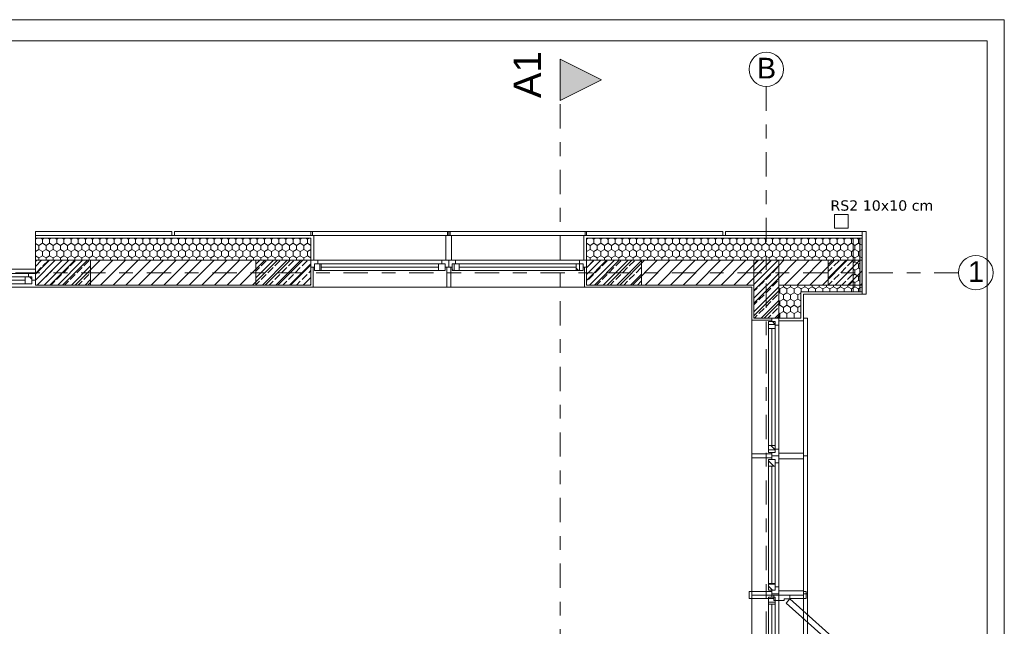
# Model space of a CAD drawing. Extents: x 5465377 to 5465550, y 5925276 to 5925338.
# Tile 24 of 182: x 5465390.04 to 5465397.19, y 5925286.26 to 5925290.67. Entities that reach past the tile are written whole.
import ezdxf

# ---------------------------------------------------------------- set-up
doc = ezdxf.new("R2010")
doc.units = 0
doc.header["$MEASUREMENT"] = 0
for name, pattern in [('DWUKROPK2_9-2_2', [5.1, 2.9, -0.6999999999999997, 0, -0.7999999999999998, 0, -0.7000000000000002]), ('Krawędzie ukryte', [0.19561111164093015, 0.1411111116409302, -0.05449999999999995]), ('Kropki i Kreski', [0.33513888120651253, 0.1763888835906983, -0.08819444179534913, 0, -0.07055555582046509])]:
    doc.linetypes.add(name, pattern=pattern)
for name, color, linetype, lineweight in [('#DEMCAD_RURA_OSL_Nr_Pióra__141', 7, 'Continuous', 0), ('0_Nr_Pióra__1', 7, 'Continuous', 13), ('0_Nr_Pióra__121', 255, 'Continuous', 0), ('0_Nr_Pióra__141', 7, 'Continuous', 0), ('0_Nr_Pióra__142', 7, 'Continuous', 18), ('0_Nr_Pióra__61', 251, 'Continuous', 20), ('____rosliny_Nr_Pióra__4', 102, 'Continuous', 20), ('_ARCH_Sciany_Nr_Pióra__141', 7, 'Continuous', 0), ('_ARCH_Sciany_Nr_Pióra__142', 7, 'Continuous', 18), ('Drzwi ArchiCAD_Nr_Pióra__141', 7, 'Continuous', 0), ('EGBD03_Nr_Pióra__141', 7, 'Continuous', 0), ('Okna ArchiCADa_Nr_Pióra__103', 31, 'Continuous', 15), ('Okna ArchiCADa_Nr_Pióra__141', 7, 'Continuous', 0), ('tabelki_Nr_pióra__7_Nr_Pióra__141', 7, 'Continuous', 0)]:
    doc.layers.add(name, color=color, linetype=linetype, lineweight=lineweight)
for name, color, linetype in [('____rosliny', 7, 'Continuous'), ('_ARCH_Sciany', 7, 'Continuous'), ('EGBD03', 7, 'Continuous')]:
    doc.layers.add(name, color=color, linetype=linetype)
doc.styles.add('GENERATED_STYLE_1', font='arial.ttf')
doc.styles.add('GENERATED_STYLE_4', font='arial.ttf')
doc.styles.add('GENERATED_STYLE_6', font='verdana.ttf')
pattern_1 = [(90.00000000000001, (5464021.330722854, 5925651.473568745), (-0.05196152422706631, 0), [0.03, -0.06]), (90.00000000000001, (5464021.304742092, 5925651.518568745), (-0.05196152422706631, 0), [0.03, -0.06]), (150.0000000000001, (5464021.330722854, 5925651.503568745), (0.02598076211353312, 0.04500000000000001), [0.03, -0.06]), (150.0000000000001, (5464021.27876133, 5925651.503568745), (0.02598076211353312, 0.04500000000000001), [0.03, -0.06]), (-149.9999999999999, (5464021.330722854, 5925651.473568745), (-0.0259807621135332, 0.04499999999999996), [0.03, -0.05999999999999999]), (-149.9999999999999, (5464021.27876133, 5925651.473568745), (-0.0259807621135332, 0.04499999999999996), [0.03, -0.05999999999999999])]
pattern_2 = [(45, (5464021.330722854, 5925651.473568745), (-0.04596193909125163, 0.04596193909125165), [])]
pattern_3 = [(90.00000000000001, (5464021.330722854, 5925651.473568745), (-0.0649999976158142, 0), []), (45.00000000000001, (5464021.330722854, 5925651.473568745), (-0.0649999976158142, 0.06499999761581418), [])]
pattern_4 = [(45, (5464021.330722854, 5925651.473568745), (-0.04949747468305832, 0.04949747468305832), []), (45, (5464021.305974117, 5925651.498317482), (-0.04949747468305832, 0.04949747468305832), [0.0525, -0.0175])]

# ---------------------------------------------------------------- blocks, each defined once
blk = doc.blocks.new('O1 rozwierane 12', base_point=(5464021.330722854, 5925651.473568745))
at = {"layer": 'Okna ArchiCADa_Nr_Pióra__103', "linetype": 'Continuous'}
h = blk.add_hatch(dxfattribs=at)
h.set_pattern_fill('cegła_szamotowa', color=256, style=0, pattern_type=2)
h.set_pattern_definition(pattern_3)
h.paths.add_polyline_path([(5464020.855722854, 5925651.398568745), (5464020.905722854, 5925651.398568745), (5464020.905722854, 5925651.448568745), (5464020.855722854, 5925651.448568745)], flags=0)
h = blk.add_hatch(dxfattribs=at)
h.set_pattern_fill('cegła_szamotowa', color=256, style=0, pattern_type=2)
h.set_pattern_definition(pattern_3)
h.paths.add_polyline_path([(5464021.805722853, 5925651.448568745), (5464021.755722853, 5925651.448568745), (5464021.755722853, 5925651.398568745), (5464021.805722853, 5925651.398568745)], flags=0)
at = {"layer": 'Okna ArchiCADa_Nr_Pióra__141', "linetype": 'Continuous'}
for p, q in [((5464020.830722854, 5925651.653568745), (5464020.830722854, 5925651.683568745)), ((5464020.830722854, 5925651.683568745), (5464021.830722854, 5925651.683568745)), ((5464020.850722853, 5925651.653568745), (5464021.810722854, 5925651.653568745)), ((5464021.830722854, 5925651.683568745), (5464021.830722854, 5925651.653568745)), ((5464020.880722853, 5925651.473568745), (5464020.830722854, 5925651.473568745)), ((5464020.830722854, 5925651.473568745), (5464020.830722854, 5925651.423568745)), ((5464020.830722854, 5925651.473568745), (5464020.830722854, 5925651.423568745)), ((5464020.855722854, 5925651.423568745), (5464020.855722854, 5925651.448568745)), ((5464020.855722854, 5925651.448568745), (5464020.880722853, 5925651.448568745)), ((5464020.905722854, 5925651.448568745), (5464020.855722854, 5925651.448568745)), ((5464020.855722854, 5925651.448568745), (5464020.855722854, 5925651.398568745)), ((5464020.880722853, 5925651.448568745), (5464020.880722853, 5925651.473568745)), ((5464021.780722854, 5925651.473568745), (5464020.880722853, 5925651.473568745)), ((5464020.905722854, 5925651.448568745), (5464021.755722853, 5925651.448568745)), ((5464020.905722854, 5925651.398568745), (5464020.905722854, 5925651.448568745)), ((5464021.805722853, 5925651.448568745), (5464021.755722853, 5925651.448568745)), ((5464021.755722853, 5925651.448568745), (5464021.755722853, 5925651.398568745)), ((5464021.830722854, 5925651.473568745), (5464021.780722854, 5925651.473568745)), ((5464021.780722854, 5925651.473568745), (5464021.780722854, 5925651.448568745)), ((5464021.780722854, 5925651.448568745), (5464021.805722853, 5925651.448568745)), ((5464021.805722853, 5925651.448568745), (5464021.805722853, 5925651.423568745)), ((5464021.805722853, 5925651.398568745), (5464021.805722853, 5925651.448568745)), ((5464021.830722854, 5925651.423568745), (5464021.830722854, 5925651.473568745)), ((5464021.830722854, 5925651.473568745), (5464021.830722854, 5925651.423568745)), ((5464020.830722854, 5925651.423568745), (5464020.855722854, 5925651.423568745)), ((5464020.855722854, 5925651.398568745), (5464020.905722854, 5925651.398568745)), ((5464020.905722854, 5925651.423568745), (5464021.755722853, 5925651.423568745)), ((5464020.905722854, 5925651.398568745), (5464021.755722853, 5925651.398568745)), ((5464020.905722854, 5925651.398568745), (5464021.755722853, 5925651.398568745)), ((5464021.755722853, 5925651.398568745), (5464021.805722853, 5925651.398568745)), ((5464021.805722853, 5925651.423568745), (5464021.830722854, 5925651.423568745)), ((5464020.845722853, 5925651.278568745), (5464021.815722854, 5925651.278568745)), ((5464020.845722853, 5925651.278568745), (5464021.815722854, 5925651.278568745))]:
    blk.add_line(p, q, dxfattribs=at)
blk = doc.blocks.new('D1 Drzwi proste 12', base_point=(5464021.330722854, 5925651.473568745))
at = {"layer": 'Drzwi ArchiCAD_Nr_Pióra__141', "linetype": 'Continuous'}
for p, q in [((5464021.174582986, 5925652.178250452), (5464021.144723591, 5925652.151634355)), ((5464021.144723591, 5925652.151634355), (5464021.772863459, 5925651.446952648)), ((5464021.802722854, 5925651.473568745), (5464021.174582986, 5925652.178250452)), ((5464020.805722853, 5925651.573568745), (5464020.805722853, 5925651.592568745)), ((5464020.805722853, 5925651.592568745), (5464020.855722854, 5925651.592568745)), ((5464020.855722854, 5925651.592568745), (5464020.855722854, 5925651.573568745)), ((5464021.805722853, 5925651.592568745), (5464021.855722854, 5925651.592568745)), ((5464021.805722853, 5925651.573568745), (5464021.805722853, 5925651.592568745)), ((5464021.855722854, 5925651.592568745), (5464021.855722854, 5925651.573568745)), ((5464020.855722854, 5925651.573568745), (5464020.805722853, 5925651.573568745)), ((5464020.830722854, 5925651.573568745), (5464020.805722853, 5925651.573568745)), ((5464020.830722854, 5925651.473568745), (5464020.830722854, 5925651.573568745)), ((5464020.830722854, 5925651.573568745), (5464020.855722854, 5925651.573568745)), ((5464020.830722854, 5925651.573568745), (5464020.830722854, 5925651.553568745)), ((5464020.830722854, 5925651.553568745), (5464020.830722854, 5925651.473568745)), ((5464020.855722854, 5925651.573568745), (5464020.855722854, 5925651.473568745)), ((5464021.805722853, 5925651.473568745), (5464021.805722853, 5925651.573568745)), ((5464021.805722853, 5925651.573568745), (5464021.830722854, 5925651.573568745)), ((5464021.855722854, 5925651.573568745), (5464021.805722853, 5925651.573568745)), ((5464021.830722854, 5925651.573568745), (5464021.830722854, 5925651.473568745)), ((5464021.830722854, 5925651.573568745), (5464021.830722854, 5925651.553568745)), ((5464021.830722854, 5925651.573568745), (5464021.855722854, 5925651.573568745)), ((5464021.830722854, 5925651.553568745), (5464021.830722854, 5925651.473568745)), ((5464020.855722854, 5925651.473568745), (5464020.830722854, 5925651.473568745)), ((5464020.858722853, 5925651.473568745), (5464020.830722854, 5925651.473568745)), ((5464020.830722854, 5925651.473568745), (5464020.830722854, 5925651.358568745)), ((5464020.830722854, 5925651.473568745), (5464020.830722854, 5925651.393568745)), ((5464020.858722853, 5925651.433568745), (5464020.858722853, 5925651.473568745)), ((5464020.870722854, 5925651.433568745), (5464020.858722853, 5925651.433568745)), ((5464020.870722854, 5925651.358568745), (5464020.870722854, 5925651.433568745)), ((5464021.772863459, 5925651.446952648), (5464021.802722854, 5925651.473568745)), ((5464021.802722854, 5925651.433568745), (5464021.790722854, 5925651.433568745)), ((5464021.790722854, 5925651.433568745), (5464021.790722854, 5925651.358568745)), ((5464021.830722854, 5925651.473568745), (5464021.802722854, 5925651.473568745)), ((5464021.802722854, 5925651.473568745), (5464021.802722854, 5925651.433568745)), ((5464021.830722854, 5925651.473568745), (5464021.805722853, 5925651.473568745)), ((5464021.830722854, 5925651.358568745), (5464021.830722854, 5925651.473568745)), ((5464021.830722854, 5925651.473568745), (5464021.830722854, 5925651.393568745)), ((5464020.830722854, 5925651.393568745), (5464020.830722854, 5925651.358568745)), ((5464021.830722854, 5925651.393568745), (5464021.830722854, 5925651.358568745)), ((5464020.830722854, 5925651.198568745), (5464020.830722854, 5925651.358568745)), ((5464020.830722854, 5925651.358568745), (5464020.855722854, 5925651.358568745)), ((5464020.830722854, 5925651.358568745), (5464020.870722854, 5925651.358568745)), ((5464020.830722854, 5925651.358568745), (5464020.830722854, 5925651.213568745)), ((5464020.855722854, 5925651.358568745), (5464020.855722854, 5925651.198568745)), ((5464021.790722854, 5925651.358568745), (5464021.830722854, 5925651.358568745)), ((5464021.805722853, 5925651.198568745), (5464021.805722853, 5925651.358568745)), ((5464021.805722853, 5925651.358568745), (5464021.830722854, 5925651.358568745)), ((5464021.830722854, 5925651.358568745), (5464021.830722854, 5925651.198568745)), ((5464021.830722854, 5925651.358568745), (5464021.830722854, 5925651.213568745)), ((5464020.805722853, 5925651.179568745), (5464020.805722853, 5925651.198568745)), ((5464020.805722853, 5925651.198568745), (5464020.855722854, 5925651.198568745)), ((5464020.830722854, 5925651.198568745), (5464020.805722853, 5925651.198568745)), ((5464020.855722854, 5925651.179568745), (5464020.805722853, 5925651.179568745)), ((5464020.830722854, 5925651.213568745), (5464020.830722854, 5925651.198568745)), ((5464020.855722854, 5925651.198568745), (5464020.830722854, 5925651.198568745)), ((5464020.855722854, 5925651.198568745), (5464020.855722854, 5925651.179568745)), ((5464021.830722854, 5925651.198568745), (5464021.805722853, 5925651.198568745)), ((5464021.805722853, 5925651.198568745), (5464021.855722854, 5925651.198568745)), ((5464021.805722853, 5925651.179568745), (5464021.805722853, 5925651.198568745)), ((5464021.855722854, 5925651.179568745), (5464021.805722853, 5925651.179568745)), ((5464021.830722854, 5925651.213568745), (5464021.830722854, 5925651.198568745)), ((5464021.830722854, 5925651.198568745), (5464021.855722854, 5925651.198568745)), ((5464021.855722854, 5925651.198568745), (5464021.855722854, 5925651.179568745))]:
    blk.add_line(p, q, dxfattribs=at)
blk.add_arc((5464021.802722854, 5925651.473568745), 0.944, 134.1417183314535, 180, dxfattribs=at)
blk = doc.blocks.new('Ściana_435', base_point=(5465395.354072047, 5925282.27533285))
at = {"layer": '_ARCH_Sciany_Nr_Pióra__141', "linetype": 'Continuous'}
h = blk.add_hatch(dxfattribs=at)
h.set_pattern_fill('Styropian2', color=256, style=0, pattern_type=2)
h.set_pattern_definition(pattern_1)
h.paths.add_polyline_path([(5465395.709072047, 5925288.92033285), (5465395.709072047, 5925289.08033285), (5465395.549072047, 5925288.92033285)], flags=0)
h = blk.add_hatch(dxfattribs=at)
h.set_pattern_fill('Styropian2', color=256, style=0, pattern_type=2)
h.set_pattern_definition(pattern_1)
h.paths.add_polyline_path([(5465395.729072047, 5925288.92033285), (5465395.729072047, 5925289.08033285), (5465395.709072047, 5925289.08033285), (5465395.709072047, 5925288.92033285)], flags=0)
h = blk.add_hatch(dxfattribs=at)
h.set_pattern_fill('cegła_zwykła', color=256, style=0, pattern_type=2)
h.set_pattern_definition(pattern_2)
h.paths.add_polyline_path([(5465395.549072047, 5925288.74033285), (5465395.549072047, 5925288.92033285), (5465395.369072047, 5925288.74033285)], flags=0)
h = blk.add_hatch(dxfattribs=at)
h.set_pattern_fill('cegła_zwykła', color=256, style=0, pattern_type=2)
h.set_pattern_definition(pattern_2)
h.paths.add_polyline_path([(5465395.709072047, 5925288.74033285), (5465395.709072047, 5925288.92033285), (5465395.549072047, 5925288.92033285), (5465395.549072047, 5925288.74033285)], flags=0)
h = blk.add_hatch(dxfattribs=at)
h.set_pattern_fill('cegła_zwykła', color=256, style=0, pattern_type=2)
h.set_pattern_definition(pattern_2)
h.paths.add_polyline_path([(5465395.729072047, 5925288.74033285), (5465395.729072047, 5925288.92033285), (5465395.709072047, 5925288.92033285), (5465395.709072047, 5925288.74033285)], flags=0)
h = blk.add_hatch(dxfattribs=at)
h.set_pattern_fill('cegła_zwykła', color=256, style=0, pattern_type=2)
h.set_pattern_definition(pattern_2)
h.paths.add_polyline_path([(5465395.549072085, 5925288.74033285), (5465395.369072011, 5925288.74033285), (5465395.369072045, 5925288.500332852), (5465395.499072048, 5925288.500332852), (5465395.549072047, 5925288.500332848)], flags=0)
h = blk.add_hatch(dxfattribs=at)
h.set_pattern_fill('Styropian2', color=256, style=0, pattern_type=2)
h.set_pattern_definition(pattern_1)
h.paths.add_polyline_path([(5465395.709072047, 5925288.69033285), (5465395.709072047, 5925288.74033285), (5465395.549072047, 5925288.74033285), (5465395.549072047, 5925288.69033285)], flags=0)
h = blk.add_hatch(dxfattribs=at)
h.set_pattern_fill('Styropian2', color=256, style=0, pattern_type=2)
h.set_pattern_definition(pattern_1)
h.paths.add_polyline_path([(5465395.729072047, 5925288.69033285), (5465395.729072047, 5925288.74033285), (5465395.709072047, 5925288.74033285), (5465395.709072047, 5925288.69033285)], flags=0)
h = blk.add_hatch(dxfattribs=at)
h.set_pattern_fill('Styropian2', color=256, style=0, pattern_type=2)
h.set_pattern_definition(pattern_1)
h.paths.add_polyline_path([(5465395.709071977, 5925288.69033285), (5465395.549072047, 5925288.69033285), (5465395.549072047, 5925288.500332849), (5465395.709072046, 5925288.500332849)], flags=0)
for p, q in [((5465395.729072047, 5925289.08033285), (5465395.709072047, 5925289.08033285)), ((5465395.354072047, 5925288.725332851), (5465395.354072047, 5925288.50033285)), ((5465395.709072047, 5925288.69033285), (5465395.729072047, 5925288.69033285)), ((5465395.709072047, 5925288.50033285), (5465395.709072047, 5925288.69033285)), ((5465395.729072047, 5925288.50033285), (5465395.729072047, 5925288.67533285)), ((5465395.354072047, 5925288.50033285), (5465395.354072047, 5925288.48533285)), ((5465395.354072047, 5925288.48533285), (5465395.499072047, 5925288.48533285)), ((5465395.499072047, 5925288.50033285), (5465395.499072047, 5925288.48533285)), ((5465395.549072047, 5925288.50033285), (5465395.499072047, 5925288.50033285)), ((5465395.549072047, 5925288.50033285), (5465395.549072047, 5925288.48033285)), ((5465395.709072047, 5925288.50033285), (5465395.549072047, 5925288.50033285)), ((5465395.729072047, 5925288.48033285), (5465395.549072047, 5925288.48033285)), ((5465395.729072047, 5925288.50033285), (5465395.729072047, 5925288.48033285)), ((5465395.354072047, 5925287.515332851), (5465395.499072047, 5925287.515332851)), ((5465395.354072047, 5925287.50033285), (5465395.354072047, 5925287.515332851)), ((5465395.499072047, 5925287.50033285), (5465395.499072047, 5925287.515332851)), ((5465395.729072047, 5925287.520332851), (5465395.549072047, 5925287.520332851)), ((5465395.549072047, 5925287.50033285), (5465395.549072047, 5925287.520332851)), ((5465395.729072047, 5925287.50033285), (5465395.729072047, 5925287.520332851)), ((5465395.354072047, 5925287.50033285), (5465395.354072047, 5925287.48533285)), ((5465395.354072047, 5925287.48533285), (5465395.499072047, 5925287.48533285)), ((5465395.499072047, 5925287.50033285), (5465395.499072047, 5925287.48533285)), ((5465395.549072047, 5925287.50033285), (5465395.549072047, 5925287.48033285)), ((5465395.729072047, 5925287.48033285), (5465395.549072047, 5925287.48033285)), ((5465395.729072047, 5925287.50033285), (5465395.729072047, 5925287.48033285)), ((5465395.354072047, 5925286.515332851), (5465395.499072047, 5925286.515332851)), ((5465395.354072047, 5925286.50033285), (5465395.354072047, 5925286.515332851)), ((5465395.499072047, 5925286.50033285), (5465395.499072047, 5925286.515332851)), ((5465395.729072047, 5925286.520332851), (5465395.549072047, 5925286.520332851)), ((5465395.549072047, 5925286.50033285), (5465395.549072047, 5925286.520332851)), ((5465395.729072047, 5925286.50033285), (5465395.729072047, 5925286.520332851)), ((5465395.354072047, 5925286.50033285), (5465395.354072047, 5925286.49033285)), ((5465395.499072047, 5925286.50033285), (5465395.499072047, 5925286.49033285)), ((5465395.549072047, 5925286.50033285), (5465395.549072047, 5925286.49033285)), ((5465395.729072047, 5925286.50033285), (5465395.729072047, 5925286.49033285))]:
    blk.add_line(p, q, dxfattribs=at)
at = {"layer": '_ARCH_Sciany_Nr_Pióra__142', "linetype": 'Continuous'}
for p, q in [((5465395.709072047, 5925288.92033285), (5465395.549072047, 5925288.92033285)), ((5465395.729072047, 5925288.92033285), (5465395.709072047, 5925288.92033285)), ((5465395.369072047, 5925288.74033285), (5465395.369072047, 5925288.50033285)), ((5465395.549072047, 5925288.74033285), (5465395.709072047, 5925288.74033285)), ((5465395.549072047, 5925288.50033285), (5465395.549072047, 5925288.74033285)), ((5465395.709072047, 5925288.74033285), (5465395.729072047, 5925288.74033285)), ((5465395.369072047, 5925288.50033285), (5465395.499072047, 5925288.50033285))]:
    blk.add_line(p, q, dxfattribs=at)
at = {"layer": 'Drzwi ArchiCAD_Nr_Pióra__141', "linetype": 'Continuous', "xscale": -1, "rotation": 270.000000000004}
blk.add_blockref('D1 Drzwi proste 12', (5465395.629072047, 5925285.99033285), dxfattribs=at)
at = {"layer": 'Okna ArchiCADa_Nr_Pióra__141', "linetype": 'Continuous', "rotation": 270.000000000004}
for p in [(5465395.549072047, 5925288.00033285), (5465395.549072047, 5925287.00033285), (5465395.549072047, 5925286.00033285)]:
    blk.add_blockref('O1 rozwierane 12', p, dxfattribs=at)
blk = doc.blocks.new('O1 rozwierane 12_5', base_point=(5464021.330722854, 5925651.473568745))
at = {"layer": 'Okna ArchiCADa_Nr_Pióra__103', "linetype": 'Continuous'}
h = blk.add_hatch(dxfattribs=at)
h.set_pattern_fill('cegła_szamotowa', color=256, style=0, pattern_type=2)
h.set_pattern_definition(pattern_3)
h.paths.add_polyline_path([(5464020.855722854, 5925651.398568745), (5464020.905722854, 5925651.398568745), (5464020.905722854, 5925651.448568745), (5464020.855722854, 5925651.448568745)], flags=0)
h = blk.add_hatch(dxfattribs=at)
h.set_pattern_fill('cegła_szamotowa', color=256, style=0, pattern_type=2)
h.set_pattern_definition(pattern_3)
h.paths.add_polyline_path([(5464021.805722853, 5925651.448568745), (5464021.755722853, 5925651.448568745), (5464021.755722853, 5925651.398568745), (5464021.805722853, 5925651.398568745)], flags=0)
at = {"layer": 'Okna ArchiCADa_Nr_Pióra__141', "linetype": 'Continuous'}
for p, q in [((5464020.830722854, 5925651.653568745), (5464020.830722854, 5925651.683568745)), ((5464020.830722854, 5925651.683568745), (5464021.830722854, 5925651.683568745)), ((5464020.850722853, 5925651.653568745), (5464021.810722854, 5925651.653568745)), ((5464021.830722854, 5925651.683568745), (5464021.830722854, 5925651.653568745)), ((5464020.880722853, 5925651.473568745), (5464020.830722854, 5925651.473568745)), ((5464020.830722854, 5925651.473568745), (5464020.830722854, 5925651.423568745)), ((5464020.830722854, 5925651.473568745), (5464020.830722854, 5925651.423568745)), ((5464020.855722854, 5925651.423568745), (5464020.855722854, 5925651.448568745)), ((5464020.855722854, 5925651.448568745), (5464020.880722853, 5925651.448568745)), ((5464020.905722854, 5925651.448568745), (5464020.855722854, 5925651.448568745)), ((5464020.855722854, 5925651.448568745), (5464020.855722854, 5925651.398568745)), ((5464020.880722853, 5925651.448568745), (5464020.880722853, 5925651.473568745)), ((5464021.780722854, 5925651.473568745), (5464020.880722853, 5925651.473568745)), ((5464020.905722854, 5925651.448568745), (5464021.755722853, 5925651.448568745)), ((5464020.905722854, 5925651.398568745), (5464020.905722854, 5925651.448568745)), ((5464021.805722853, 5925651.448568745), (5464021.755722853, 5925651.448568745)), ((5464021.755722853, 5925651.448568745), (5464021.755722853, 5925651.398568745)), ((5464021.830722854, 5925651.473568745), (5464021.780722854, 5925651.473568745)), ((5464021.780722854, 5925651.473568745), (5464021.780722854, 5925651.448568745)), ((5464021.780722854, 5925651.448568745), (5464021.805722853, 5925651.448568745)), ((5464021.805722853, 5925651.448568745), (5464021.805722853, 5925651.423568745)), ((5464021.805722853, 5925651.398568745), (5464021.805722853, 5925651.448568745)), ((5464021.830722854, 5925651.423568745), (5464021.830722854, 5925651.473568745)), ((5464021.830722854, 5925651.473568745), (5464021.830722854, 5925651.423568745)), ((5464020.830722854, 5925651.423568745), (5464020.855722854, 5925651.423568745)), ((5464020.855722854, 5925651.398568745), (5464020.905722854, 5925651.398568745)), ((5464020.905722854, 5925651.423568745), (5464021.755722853, 5925651.423568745)), ((5464020.905722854, 5925651.398568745), (5464021.755722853, 5925651.398568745)), ((5464020.905722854, 5925651.398568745), (5464021.755722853, 5925651.398568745)), ((5464021.755722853, 5925651.398568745), (5464021.805722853, 5925651.398568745)), ((5464021.805722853, 5925651.423568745), (5464021.830722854, 5925651.423568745)), ((5464020.845722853, 5925651.278568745), (5464021.815722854, 5925651.278568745)), ((5464020.845722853, 5925651.278568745), (5464021.815722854, 5925651.278568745))]:
    blk.add_line(p, q, dxfattribs=at)
blk = doc.blocks.new('Ściana_447', base_point=(5465395.354072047, 5925288.725332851))
at = {"layer": '_ARCH_Sciany_Nr_Pióra__141', "linetype": 'Continuous'}
h = blk.add_hatch(dxfattribs=at)
h.set_pattern_fill('Styropian2', color=256, style=0, pattern_type=2)
h.set_pattern_definition(pattern_1)
h.paths.add_polyline_path([(5465390.154072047, 5925288.92033285), (5465392.154072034, 5925288.92033285), (5465392.154072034, 5925289.080332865), (5465390.154072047, 5925289.080332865)], flags=0)
h = blk.add_hatch(dxfattribs=at)
h.set_pattern_fill('Styropian2', color=256, style=0, pattern_type=2)
h.set_pattern_definition(pattern_1)
h.paths.add_polyline_path([(5465394.154072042, 5925288.92033285), (5465395.549071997, 5925288.92033285), (5465395.709072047, 5925289.080332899), (5465394.154072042, 5925289.080332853)], flags=0)
h = blk.add_hatch(dxfattribs=at)
h.set_pattern_fill('cegła_zwykła', color=256, style=0, pattern_type=2)
h.set_pattern_definition(pattern_2)
h.paths.add_polyline_path([(5465390.154072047, 5925288.740332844), (5465392.154072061, 5925288.740332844), (5465392.154072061, 5925288.870332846), (5465392.154072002, 5925288.920332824), (5465390.154072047, 5925288.920332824)], flags=0)
h = blk.add_hatch(dxfattribs=at)
h.set_pattern_fill('cegła_zwykła', color=256, style=0, pattern_type=2)
h.set_pattern_definition(pattern_2)
h.paths.add_polyline_path([(5465394.154072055, 5925288.920332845), (5465394.154072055, 5925288.870332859), (5465394.154072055, 5925288.740332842), (5465395.369072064, 5925288.74033282), (5465395.549072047, 5925288.920332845)], flags=0)
for p, q in [((5465392.154072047, 5925289.100332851), (5465390.154072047, 5925289.100332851)), ((5465390.154072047, 5925289.100332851), (5465390.154072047, 5925288.82533285)), ((5465392.154072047, 5925289.08033285), (5465390.154072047, 5925289.08033285)), ((5465392.154072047, 5925289.100332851), (5465392.174072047, 5925289.100332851)), ((5465392.154072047, 5925289.08033285), (5465392.154072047, 5925288.92033285)), ((5465392.174072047, 5925289.100332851), (5465392.174072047, 5925288.92033285)), ((5465393.134072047, 5925289.100332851), (5465393.134072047, 5925288.92033285)), ((5465393.154072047, 5925289.100332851), (5465393.134072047, 5925289.100332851)), ((5465393.154072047, 5925289.100332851), (5465393.174072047, 5925289.100332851)), ((5465393.174072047, 5925289.100332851), (5465393.174072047, 5925288.92033285)), ((5465394.134072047, 5925289.100332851), (5465394.134072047, 5925288.92033285)), ((5465394.154072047, 5925289.100332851), (5465394.134072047, 5925289.100332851)), ((5465395.729072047, 5925289.100332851), (5465394.154072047, 5925289.100332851)), ((5465395.709072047, 5925289.08033285), (5465394.154072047, 5925289.08033285)), ((5465394.154072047, 5925289.08033285), (5465394.154072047, 5925288.92033285)), ((5465392.154072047, 5925288.92033285), (5465392.174072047, 5925288.92033285)), ((5465392.154072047, 5925288.92033285), (5465392.154072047, 5925288.87033285)), ((5465392.154072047, 5925288.87033285), (5465392.169072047, 5925288.87033285)), ((5465392.169072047, 5925288.725332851), (5465392.169072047, 5925288.87033285)), ((5465393.154072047, 5925288.92033285), (5465393.134072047, 5925288.92033285)), ((5465393.139072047, 5925288.725332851), (5465393.139072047, 5925288.87033285)), ((5465393.154072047, 5925288.87033285), (5465393.139072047, 5925288.87033285)), ((5465393.154072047, 5925288.92033285), (5465393.174072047, 5925288.92033285)), ((5465393.154072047, 5925288.87033285), (5465393.169072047, 5925288.87033285)), ((5465393.169072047, 5925288.725332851), (5465393.169072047, 5925288.87033285)), ((5465394.154072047, 5925288.92033285), (5465394.134072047, 5925288.92033285)), ((5465394.139072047, 5925288.725332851), (5465394.139072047, 5925288.87033285)), ((5465394.154072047, 5925288.87033285), (5465394.139072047, 5925288.87033285)), ((5465394.154072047, 5925288.92033285), (5465394.154072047, 5925288.87033285)), ((5465390.154072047, 5925288.725332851), (5465392.154072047, 5925288.725332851)), ((5465392.154072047, 5925288.725332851), (5465392.169072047, 5925288.725332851)), ((5465393.154072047, 5925288.725332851), (5465393.139072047, 5925288.725332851)), ((5465393.154072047, 5925288.725332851), (5465393.169072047, 5925288.725332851)), ((5465394.154072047, 5925288.725332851), (5465394.139072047, 5925288.725332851)), ((5465394.154072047, 5925288.725332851), (5465395.354072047, 5925288.725332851))]:
    blk.add_line(p, q, dxfattribs=at)
at = {"layer": '_ARCH_Sciany_Nr_Pióra__142', "linetype": 'Continuous'}
for p, q in [((5465392.154072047, 5925288.92033285), (5465390.154072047, 5925288.92033285)), ((5465392.154072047, 5925288.74033285), (5465392.154072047, 5925288.87033285)), ((5465395.549072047, 5925288.92033285), (5465394.154072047, 5925288.92033285)), ((5465394.154072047, 5925288.74033285), (5465394.154072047, 5925288.87033285)), ((5465390.154072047, 5925288.74033285), (5465392.154072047, 5925288.74033285)), ((5465394.154072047, 5925288.74033285), (5465395.369072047, 5925288.74033285))]:
    blk.add_line(p, q, dxfattribs=at)
at = {"layer": 'Okna ArchiCADa_Nr_Pióra__141', "linetype": 'Continuous', "xscale": -1}
for p in [(5465392.654072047, 5925288.92033285), (5465393.654072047, 5925288.92033285)]:
    blk.add_blockref('O1 rozwierane 12_5', p, dxfattribs=at)
blk = doc.blocks.new('O1 rozwierane 12_7', base_point=(5464021.330722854, 5925651.473568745))
at = {"layer": 'Okna ArchiCADa_Nr_Pióra__103', "linetype": 'Continuous'}
h = blk.add_hatch(dxfattribs=at)
h.set_pattern_fill('cegła_szamotowa', color=256, style=0, pattern_type=2)
h.set_pattern_definition(pattern_3)
h.paths.add_polyline_path([(5464020.855722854, 5925651.398568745), (5464020.905722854, 5925651.398568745), (5464020.905722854, 5925651.448568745), (5464020.855722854, 5925651.448568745)], flags=0)
h = blk.add_hatch(dxfattribs=at)
h.set_pattern_fill('cegła_szamotowa', color=256, style=0, pattern_type=2)
h.set_pattern_definition(pattern_3)
h.paths.add_polyline_path([(5464021.805722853, 5925651.448568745), (5464021.755722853, 5925651.448568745), (5464021.755722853, 5925651.398568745), (5464021.805722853, 5925651.398568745)], flags=0)
at = {"layer": 'Okna ArchiCADa_Nr_Pióra__141', "linetype": 'Continuous'}
for p, q in [((5464020.830722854, 5925651.473568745), (5464020.830722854, 5925651.503568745)), ((5464020.830722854, 5925651.503568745), (5464021.830722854, 5925651.503568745)), ((5464021.830722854, 5925651.503568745), (5464021.830722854, 5925651.473568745)), ((5464020.830722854, 5925651.473568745), (5464021.830722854, 5925651.473568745)), ((5464020.880722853, 5925651.473568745), (5464020.830722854, 5925651.473568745)), ((5464020.830722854, 5925651.473568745), (5464020.830722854, 5925651.423568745)), ((5464020.830722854, 5925651.473568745), (5464020.830722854, 5925651.423568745)), ((5464020.855722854, 5925651.423568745), (5464020.855722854, 5925651.448568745)), ((5464020.855722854, 5925651.448568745), (5464020.880722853, 5925651.448568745)), ((5464020.905722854, 5925651.448568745), (5464020.855722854, 5925651.448568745)), ((5464020.855722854, 5925651.448568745), (5464020.855722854, 5925651.398568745)), ((5464020.880722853, 5925651.448568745), (5464020.880722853, 5925651.473568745)), ((5464021.780722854, 5925651.473568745), (5464020.880722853, 5925651.473568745)), ((5464020.905722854, 5925651.448568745), (5464021.755722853, 5925651.448568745)), ((5464020.905722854, 5925651.398568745), (5464020.905722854, 5925651.448568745)), ((5464021.805722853, 5925651.448568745), (5464021.755722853, 5925651.448568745)), ((5464021.755722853, 5925651.448568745), (5464021.755722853, 5925651.398568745)), ((5464021.830722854, 5925651.473568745), (5464021.780722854, 5925651.473568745)), ((5464021.780722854, 5925651.473568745), (5464021.780722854, 5925651.448568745)), ((5464021.780722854, 5925651.448568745), (5464021.805722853, 5925651.448568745)), ((5464021.805722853, 5925651.448568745), (5464021.805722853, 5925651.423568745)), ((5464021.805722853, 5925651.398568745), (5464021.805722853, 5925651.448568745)), ((5464021.830722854, 5925651.423568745), (5464021.830722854, 5925651.473568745)), ((5464021.830722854, 5925651.473568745), (5464021.830722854, 5925651.423568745)), ((5464020.830722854, 5925651.423568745), (5464020.855722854, 5925651.423568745)), ((5464020.830722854, 5925651.373568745), (5464021.830722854, 5925651.373568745)), ((5464020.830722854, 5925651.373568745), (5464021.830722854, 5925651.373568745)), ((5464020.855722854, 5925651.398568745), (5464020.905722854, 5925651.398568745)), ((5464020.905722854, 5925651.423568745), (5464021.755722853, 5925651.423568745)), ((5464020.905722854, 5925651.398568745), (5464021.755722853, 5925651.398568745)), ((5464020.905722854, 5925651.398568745), (5464021.755722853, 5925651.398568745)), ((5464021.755722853, 5925651.398568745), (5464021.805722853, 5925651.398568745)), ((5464021.805722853, 5925651.423568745), (5464021.830722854, 5925651.423568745))]:
    blk.add_line(p, q, dxfattribs=at)
blk = doc.blocks.new('O1 rozwierane 12_8', base_point=(5464021.330722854, 5925651.473568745))
at = {"layer": 'Okna ArchiCADa_Nr_Pióra__103', "linetype": 'Continuous'}
h = blk.add_hatch(dxfattribs=at)
h.set_pattern_fill('cegła_szamotowa', color=256, style=0, pattern_type=2)
h.set_pattern_definition(pattern_3)
h.paths.add_polyline_path([(5464020.855722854, 5925651.398568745), (5464020.905722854, 5925651.398568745), (5464020.905722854, 5925651.448568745), (5464020.855722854, 5925651.448568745)], flags=0)
h = blk.add_hatch(dxfattribs=at)
h.set_pattern_fill('cegła_szamotowa', color=256, style=0, pattern_type=2)
h.set_pattern_definition(pattern_3)
h.paths.add_polyline_path([(5464021.805722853, 5925651.448568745), (5464021.755722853, 5925651.448568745), (5464021.755722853, 5925651.398568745), (5464021.805722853, 5925651.398568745)], flags=0)
at = {"layer": 'Okna ArchiCADa_Nr_Pióra__141', "linetype": 'Continuous'}
for p, q in [((5464020.830722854, 5925651.473568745), (5464020.830722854, 5925651.503568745)), ((5464020.830722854, 5925651.503568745), (5464021.830722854, 5925651.503568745)), ((5464021.830722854, 5925651.503568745), (5464021.830722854, 5925651.473568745)), ((5464020.830722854, 5925651.473568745), (5464021.830722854, 5925651.473568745)), ((5464020.880722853, 5925651.473568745), (5464020.830722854, 5925651.473568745)), ((5464020.830722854, 5925651.473568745), (5464020.830722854, 5925651.423568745)), ((5464020.830722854, 5925651.473568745), (5464020.830722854, 5925651.423568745)), ((5464020.855722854, 5925651.423568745), (5464020.855722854, 5925651.448568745)), ((5464020.855722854, 5925651.448568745), (5464020.880722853, 5925651.448568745)), ((5464020.905722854, 5925651.448568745), (5464020.855722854, 5925651.448568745)), ((5464020.855722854, 5925651.448568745), (5464020.855722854, 5925651.398568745)), ((5464020.880722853, 5925651.448568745), (5464020.880722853, 5925651.473568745)), ((5464021.780722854, 5925651.473568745), (5464020.880722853, 5925651.473568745)), ((5464020.905722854, 5925651.448568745), (5464021.755722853, 5925651.448568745)), ((5464020.905722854, 5925651.398568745), (5464020.905722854, 5925651.448568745)), ((5464021.805722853, 5925651.448568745), (5464021.755722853, 5925651.448568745)), ((5464021.755722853, 5925651.448568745), (5464021.755722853, 5925651.398568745)), ((5464021.830722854, 5925651.473568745), (5464021.780722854, 5925651.473568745)), ((5464021.780722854, 5925651.473568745), (5464021.780722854, 5925651.448568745)), ((5464021.780722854, 5925651.448568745), (5464021.805722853, 5925651.448568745)), ((5464021.805722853, 5925651.448568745), (5464021.805722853, 5925651.423568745)), ((5464021.805722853, 5925651.398568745), (5464021.805722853, 5925651.448568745)), ((5464021.830722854, 5925651.423568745), (5464021.830722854, 5925651.473568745)), ((5464021.830722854, 5925651.473568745), (5464021.830722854, 5925651.423568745)), ((5464020.830722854, 5925651.423568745), (5464020.855722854, 5925651.423568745)), ((5464020.830722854, 5925651.373568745), (5464021.830722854, 5925651.373568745)), ((5464020.830722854, 5925651.373568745), (5464021.830722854, 5925651.373568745)), ((5464020.855722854, 5925651.398568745), (5464020.905722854, 5925651.398568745)), ((5464020.905722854, 5925651.423568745), (5464021.755722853, 5925651.423568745)), ((5464020.905722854, 5925651.398568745), (5464021.755722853, 5925651.398568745)), ((5464020.905722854, 5925651.398568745), (5464021.755722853, 5925651.398568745)), ((5464021.755722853, 5925651.398568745), (5464021.805722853, 5925651.398568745)), ((5464021.805722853, 5925651.423568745), (5464021.830722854, 5925651.423568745))]:
    blk.add_line(p, q, dxfattribs=at)
blk = doc.blocks.new('Ściana_449', base_point=(5465390.154072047, 5925288.725332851))
at = {"layer": 'Okna ArchiCADa_Nr_Pióra__141', "linetype": 'Continuous', "xscale": -1}
for name, p in [('O1 rozwierane 12_7', (5465388.654072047, 5925288.82533285)), ('O1 rozwierane 12_8', (5465388.654072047, 5925288.82533285)), ('O1 rozwierane 12_7', (5465389.654072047, 5925288.82533285)), ('O1 rozwierane 12_8', (5465389.654072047, 5925288.82533285))]:
    blk.add_blockref(name, p, dxfattribs=at)
blk = doc.blocks.new('Ściana_477', base_point=(5465390.154072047, 5925289.13033285))
at = {"layer": '_ARCH_Sciany_Nr_Pióra__141', "linetype": 'Continuous'}
for p, q in [((5465391.144072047, 5925289.13033285), (5465390.154072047, 5925289.13033285)), ((5465390.154072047, 5925289.13033285), (5465390.154072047, 5925289.100332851)), ((5465390.154072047, 5925289.100332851), (5465391.144072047, 5925289.100332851)), ((5465391.144072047, 5925289.100332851), (5465391.144072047, 5925289.13033285))]:
    blk.add_line(p, q, dxfattribs=at)
blk = doc.blocks.new('Ściana_478', base_point=(5465391.164072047, 5925289.13033285))
at = {"layer": '_ARCH_Sciany_Nr_Pióra__141', "linetype": 'Continuous'}
for p, q in [((5465392.154072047, 5925289.13033285), (5465391.164072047, 5925289.13033285)), ((5465391.164072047, 5925289.13033285), (5465391.164072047, 5925289.100332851)), ((5465391.164072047, 5925289.100332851), (5465392.154072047, 5925289.100332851)), ((5465392.154072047, 5925289.100332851), (5465392.154072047, 5925289.13033285))]:
    blk.add_line(p, q, dxfattribs=at)
blk = doc.blocks.new('Ściana_479', base_point=(5465394.154072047, 5925289.13033285))
at = {"layer": '_ARCH_Sciany_Nr_Pióra__141', "linetype": 'Continuous'}
for p, q in [((5465395.144072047, 5925289.13033285), (5465394.154072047, 5925289.13033285)), ((5465394.154072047, 5925289.13033285), (5465394.154072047, 5925289.100332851)), ((5465394.154072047, 5925289.100332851), (5465395.144072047, 5925289.100332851)), ((5465395.144072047, 5925289.100332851), (5465395.144072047, 5925289.13033285))]:
    blk.add_line(p, q, dxfattribs=at)
blk = doc.blocks.new('Ściana_480', base_point=(5465395.164072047, 5925289.13033285))
at = {"layer": '_ARCH_Sciany_Nr_Pióra__141', "linetype": 'Continuous'}
for p, q in [((5465396.154072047, 5925289.13033285), (5465395.164072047, 5925289.13033285)), ((5465395.164072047, 5925289.13033285), (5465395.164072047, 5925289.100332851)), ((5465395.164072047, 5925289.100332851), (5465396.154072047, 5925289.100332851)), ((5465396.154072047, 5925289.100332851), (5465396.154072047, 5925289.13033285))]:
    blk.add_line(p, q, dxfattribs=at)
blk = doc.blocks.new('Ściana_481', base_point=(5465392.164072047, 5925289.13033285))
at = {"layer": '_ARCH_Sciany_Nr_Pióra__141', "linetype": 'Krawędzie ukryte'}
for p, q in [((5465393.144072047, 5925289.13033285), (5465392.164072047, 5925289.13033285)), ((5465392.164072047, 5925289.13033285), (5465392.164072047, 5925289.100332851)), ((5465392.164072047, 5925289.100332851), (5465393.144072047, 5925289.100332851)), ((5465393.144072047, 5925289.100332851), (5465393.144072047, 5925289.13033285))]:
    blk.add_line(p, q, dxfattribs=at)
blk = doc.blocks.new('Ściana_482', base_point=(5465393.164072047, 5925289.13033285))
at = {"layer": '_ARCH_Sciany_Nr_Pióra__141', "linetype": 'Krawędzie ukryte'}
for p, q in [((5465394.144072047, 5925289.13033285), (5465393.164072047, 5925289.13033285)), ((5465393.164072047, 5925289.13033285), (5465393.164072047, 5925289.100332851)), ((5465393.164072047, 5925289.100332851), (5465394.144072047, 5925289.100332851)), ((5465394.144072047, 5925289.100332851), (5465394.144072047, 5925289.13033285))]:
    blk.add_line(p, q, dxfattribs=at)
blk = doc.blocks.new('Ściana_491', base_point=(5465395.354072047, 5925288.67533285))
at = {"layer": '_ARCH_Sciany_Nr_Pióra__141', "linetype": 'Continuous'}
h = blk.add_hatch(dxfattribs=at)
h.set_pattern_fill('Styropian2', color=256, style=0, pattern_type=2)
h.set_pattern_definition(pattern_1)
h.paths.add_polyline_path([(5465396.154072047, 5925289.08033285), (5465395.729072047, 5925289.08033285), (5465395.729072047, 5925288.92033285), (5465396.154072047, 5925288.92033285)], flags=0)
h = blk.add_hatch(dxfattribs=at)
h.set_pattern_fill('cegła_zwykła', color=256, style=0, pattern_type=2)
h.set_pattern_definition(pattern_2)
h.paths.add_polyline_path([(5465395.729072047, 5925288.74033285), (5465396.154072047, 5925288.74033285), (5465396.154072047, 5925288.92033285), (5465395.729072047, 5925288.92033285)], flags=0)
h = blk.add_hatch(dxfattribs=at)
h.set_pattern_fill('Styropian2', color=256, style=0, pattern_type=2)
h.set_pattern_definition(pattern_1)
h.paths.add_polyline_path([(5465395.729072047, 5925288.69033285), (5465396.154072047, 5925288.69033285), (5465396.154072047, 5925288.74033285), (5465395.729072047, 5925288.74033285)], flags=0)
for p, q in [((5465396.154072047, 5925289.100332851), (5465395.729072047, 5925289.100332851)), ((5465396.154072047, 5925289.08033285), (5465395.729072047, 5925289.08033285)), ((5465396.154072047, 5925289.08033285), (5465396.154072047, 5925289.100332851)), ((5465396.154072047, 5925288.92033285), (5465396.154072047, 5925289.08033285)), ((5465396.154072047, 5925288.74033285), (5465396.154072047, 5925288.92033285)), ((5465396.154072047, 5925288.69033285), (5465396.154072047, 5925288.74033285)), ((5465395.729072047, 5925288.69033285), (5465396.154072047, 5925288.69033285)), ((5465395.729072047, 5925288.67533285), (5465396.154072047, 5925288.67533285)), ((5465396.154072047, 5925288.67533285), (5465396.154072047, 5925288.69033285))]:
    blk.add_line(p, q, dxfattribs=at)
at = {"layer": '_ARCH_Sciany_Nr_Pióra__142', "linetype": 'Continuous'}
for p, q in [((5465396.154072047, 5925288.92033285), (5465395.729072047, 5925288.92033285)), ((5465395.729072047, 5925288.74033285), (5465396.154072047, 5925288.74033285))]:
    blk.add_line(p, q, dxfattribs=at)
blk = doc.blocks.new('Rura spustowa 12', base_point=(5464021.330722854, 5925651.473568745))
at = {"layer": '____rosliny_Nr_Pióra__4', "linetype": 'Continuous'}
for p, q in [((5464021.280722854, 5925651.523568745), (5464021.280722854, 5925651.423568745)), ((5464021.380722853, 5925651.523568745), (5464021.280722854, 5925651.523568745)), ((5464021.380722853, 5925651.423568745), (5464021.380722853, 5925651.523568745)), ((5464021.280722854, 5925651.423568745), (5464021.380722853, 5925651.423568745))]:
    blk.add_line(p, q, dxfattribs=at)
blk = doc.blocks.new('Linia_137410', base_point=(5465396.980076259, 5925288.83033285))
at = {"layer": 'EGBD03_Nr_Pióra__141', "linetype": 'Kropki i Kreski'}
blk.add_line((5465396.855076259, 5925288.83033285), (5465377.424707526, 5925288.83033285), dxfattribs=at)
at = {"layer": 'EGBD03_Nr_Pióra__141', "linetype": 'Continuous'}
blk.add_circle((5465396.980076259, 5925288.83033285), 0.125, dxfattribs=at)
blk = doc.blocks.new('Linia_137408', base_point=(5465395.459072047, 5925290.306363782))
at = {"layer": 'EGBD03_Nr_Pióra__141', "linetype": 'Kropki i Kreski'}
blk.add_line((5465395.459072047, 5925290.181363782), (5465395.459072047, 5925280.673500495), dxfattribs=at)
at = {"layer": 'EGBD03_Nr_Pióra__141', "linetype": 'Continuous'}
blk.add_circle((5465395.459072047, 5925290.306363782), 0.125, dxfattribs=at)
blk = doc.blocks.new('Płaszczyzna odcinająca_4', base_point=(5465393.962255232, 5925280.675473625))
at = {"layer": '0_Nr_Pióra__141', "linetype": 'Continuous'}
blk.add_hatch(color=256, dxfattribs=at).paths.add_polyline_path([(5465393.962255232, 5925290.379585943), (5465393.962255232, 5925290.079585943), (5465394.262255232, 5925290.229585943)], flags=0)
for p, q in [((5465393.962255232, 5925290.379585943), (5465393.962255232, 5925290.079585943)), ((5465394.262255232, 5925290.229585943), (5465393.962255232, 5925290.379585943)), ((5465393.962255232, 5925290.079585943), (5465394.262255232, 5925290.229585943))]:
    blk.add_line(p, q, dxfattribs=at)
at = {"layer": '0_Nr_Pióra__61', "linetype": 'Kropki i Kreski'}
blk.add_line((5465393.962255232, 5925280.825473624), (5465393.962255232, 5925290.079585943), dxfattribs=at)
at = {"layer": '0_Nr_Pióra__141', "linetype": 'Continuous', "insert": (5465393.82435288, 5925290.097369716), "char_height": 0.2, "attachment_point": 7, "rotation": 90, "style": 'GENERATED_STYLE_4'}
blk.add_mtext('{A1}', dxfattribs=at)

msp = doc.modelspace()

# ---------------------------------------------------------------- hatches: boundary and pattern name
at = {"layer": '0_Nr_Pióra__1', "linetype": 'Continuous'}
h = msp.add_hatch(dxfattribs=at)
h.set_pattern_fill('Beton_zbrojony2', color=256, style=0, pattern_type=2)
h.set_pattern_definition(pattern_4)
h.paths.add_polyline_path([(5465390.554072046, 5925288.740332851), (5465390.55407205, 5925288.92033285), (5465390.154072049, 5925288.92033285), (5465390.154072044, 5925288.740332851)], flags=0)
h = msp.add_hatch(dxfattribs=at)
h.set_pattern_fill('Beton_zbrojony2', color=256, style=0, pattern_type=2)
h.set_pattern_definition(pattern_4)
h.paths.add_polyline_path([(5465392.154072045, 5925288.740332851), (5465392.15407205, 5925288.92033285), (5465391.75407205, 5925288.92033285), (5465391.754072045, 5925288.740332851)], flags=0)
h = msp.add_hatch(dxfattribs=at)
h.set_pattern_fill('Beton_zbrojony2', color=256, style=0, pattern_type=2)
h.set_pattern_definition(pattern_4)
h.paths.add_polyline_path([(5465394.554072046, 5925288.740332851), (5465394.55407205, 5925288.92033285), (5465394.154072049, 5925288.92033285), (5465394.154072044, 5925288.740332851)], flags=0)
h = msp.add_hatch(dxfattribs=at)
h.set_pattern_fill('Beton_zbrojony2', color=256, style=0, pattern_type=2)
h.set_pattern_definition(pattern_4)
h.paths.add_polyline_path([(5465395.549072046, 5925288.50033285), (5465395.549072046, 5925288.92033285), (5465395.369072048, 5925288.92033285), (5465395.369072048, 5925288.50033285)], flags=0)
h = msp.add_hatch(dxfattribs=at)
h.set_pattern_fill('Beton_zbrojony2', color=256, style=0, pattern_type=2)
h.set_pattern_definition(pattern_4)
h.paths.add_polyline_path([(5465396.089072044, 5925288.74033285), (5465396.089072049, 5925288.920332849), (5465395.909072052, 5925288.920332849), (5465395.909072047, 5925288.74033285)], flags=0)
at = {"layer": '0_Nr_Pióra__121', "linetype": 'Continuous'}
msp.add_hatch(color=256, dxfattribs=at).paths.add_polyline_path([(5465396.154072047, 5925289.08033285), (5465396.154072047, 5925288.69033285), (5465396.139072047, 5925288.69033285), (5465396.139072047, 5925289.08033285)], flags=0)
at = {"layer": '0_Nr_Pióra__141', "linetype": 'Continuous'}
h = msp.add_hatch(dxfattribs=at)
h.set_pattern_fill('Styropian2', color=256, style=0, pattern_type=2)
h.set_pattern_definition(pattern_1)
h.paths.add_polyline_path([(5465396.139072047, 5925289.08033285), (5465396.139072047, 5925288.69033285), (5465396.089072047, 5925288.69033285), (5465396.089072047, 5925289.08033285)], flags=0)

# ---------------------------------------------------------------- linework, layer by layer
at = {"layer": '#DEMCAD_RURA_OSL_Nr_Pióra__141', "linetype": 'Continuous'}
for p, q in [((5465396.184072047, 5925289.13033285), (5465396.154072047, 5925289.13033285)), ((5465396.184072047, 5925288.67533285), (5465396.184072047, 5925289.13033285)), ((5465396.154072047, 5925288.67533285), (5465396.184072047, 5925288.67533285))]:
    msp.add_line(p, q, dxfattribs=at)
at = {"layer": '0_Nr_Pióra__141', "linetype": 'Continuous', "flags": 128}
for points in [[(5465376.708649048, 5925290.66667613), (5465397.186817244, 5925290.66667613), (5465397.186817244, 5925276.265556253), (5465376.708649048, 5925276.265556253)], [(5465377.143852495, 5925290.513505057), (5465397.063290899, 5925290.513505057), (5465397.063290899, 5925276.392398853), (5465377.143852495, 5925276.392398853)], [(5465396.139072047, 5925289.08033285), (5465396.139072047, 5925288.69033285), (5465396.089072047, 5925288.69033285), (5465396.089072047, 5925289.08033285)], [(5465396.154072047, 5925289.08033285), (5465396.154072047, 5925288.69033285), (5465396.139072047, 5925288.69033285), (5465396.139072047, 5925289.08033285)]]:
    msp.add_lwpolyline(points, close=True, dxfattribs=at)
at = {"layer": '0_Nr_Pióra__142', "linetype": 'Continuous', "flags": 128}
for points in [[(5465390.554072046, 5925288.740332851), (5465390.55407205, 5925288.92033285), (5465390.154072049, 5925288.92033285), (5465390.154072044, 5925288.740332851)], [(5465392.154072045, 5925288.740332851), (5465392.15407205, 5925288.92033285), (5465391.75407205, 5925288.92033285), (5465391.754072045, 5925288.740332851)], [(5465394.554072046, 5925288.740332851), (5465394.55407205, 5925288.92033285), (5465394.154072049, 5925288.92033285), (5465394.154072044, 5925288.740332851)], [(5465395.549072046, 5925288.50033285), (5465395.549072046, 5925288.92033285), (5465395.369072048, 5925288.92033285), (5465395.369072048, 5925288.50033285)], [(5465396.089072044, 5925288.74033285), (5465396.089072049, 5925288.920332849), (5465395.909072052, 5925288.920332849), (5465395.909072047, 5925288.74033285)]]:
    msp.add_lwpolyline(points, close=True, dxfattribs=at)

# ---------------------------------------------------------------- block references
msp.add_blockref('Płaszczyzna odcinająca_4', (5465393.962255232, 5925280.675473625))
at = {"layer": '____rosliny', "linetype": 'DWUKROPK2_9-2_2', "xscale": -1, "rotation": 180}
msp.add_blockref('Rura spustowa 12', (5465396.003079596, 5925289.202332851), dxfattribs=at)
at = {"layer": '_ARCH_Sciany'}
for name, p in [('Ściana_447', (5465395.354072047, 5925288.725332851)), ('Ściana_477', (5465390.154072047, 5925289.13033285)), ('Ściana_478', (5465391.164072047, 5925289.13033285)), ('Ściana_481', (5465392.164072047, 5925289.13033285)), ('Ściana_482', (5465393.164072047, 5925289.13033285)), ('Ściana_479', (5465394.154072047, 5925289.13033285)), ('Ściana_480', (5465395.164072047, 5925289.13033285)), ('Ściana_435', (5465395.354072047, 5925282.27533285)), ('Ściana_491', (5465395.354072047, 5925288.67533285)), ('Ściana_449', (5465390.154072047, 5925288.725332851))]:
    msp.add_blockref(name, p, dxfattribs=at)
at = {"layer": 'EGBD03', "linetype": 'Kropki i Kreski'}
for name, p in [('Linia_137408', (5465395.459072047, 5925290.306363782)), ('Linia_137410', (5465396.980076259, 5925288.83033285))]:
    msp.add_blockref(name, p, dxfattribs=at)

# ---------------------------------------------------------------- texts
at = {"layer": 'tabelki_Nr_pióra__7_Nr_Pióra__141', "linetype": 'Continuous', "attachment_point": 7}
for s, insert, char_height, style in [('{B}', (5465395.390500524, 5925290.239935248), 0.15, 'GENERATED_STYLE_1'), ('{RS2 10x10 cm}', (5465395.924345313, 5925289.279038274), 0.07500000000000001, 'GENERATED_STYLE_6'), ('{1}', (5465396.923161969, 5925288.763304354), 0.15, 'GENERATED_STYLE_1')]:
    msp.add_mtext(s, dxfattribs=dict(at, insert=insert, char_height=char_height, style=style))

doc.saveas('drawing.dxf')
